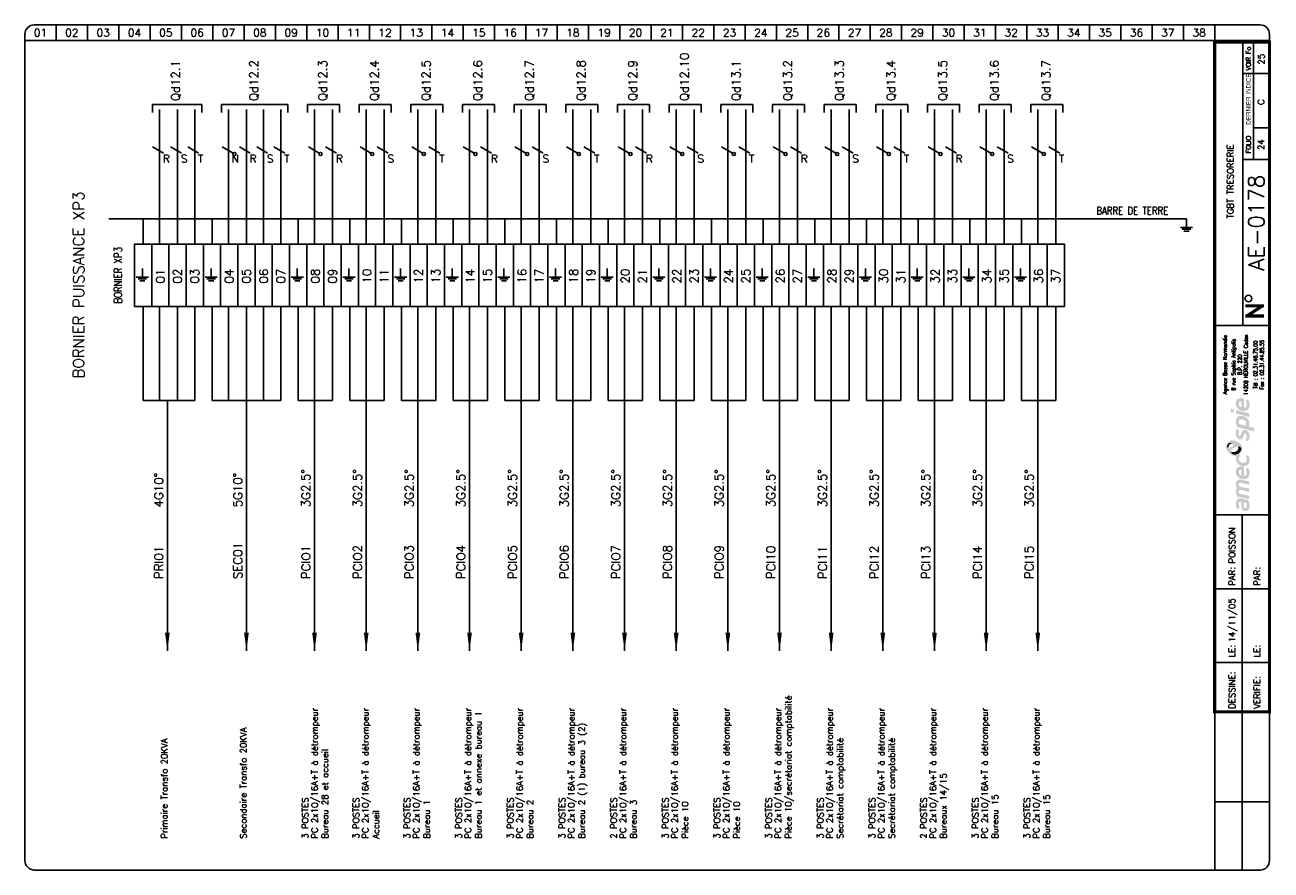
# Model space of a CAD drawing. Header units: millimetres. Extents: x 0 to 398, y 0 to 270.
import ezdxf
from ezdxf.enums import TextEntityAlignment as Align

# ---------------------------------------------------------------- set-up
doc = ezdxf.new("R2010")
doc.units = ezdxf.units.MM
doc.header["$LTSCALE"] = 20
doc.header["$MEASUREMENT"] = 0
for name, color, linetype in [('TEXTE', 3, 'Continuous'), ('TRAIFIN', 1, 'Continuous'), ('TRAIGROS', 2, 'Continuous'), ('TRAIMOY', 4, 'Continuous')]:
    doc.layers.add(name, color=color, linetype=linetype)
doc.styles.add('ROMANS8', font='ROMANS8.shx')
doc.styles.get("Standard").update_dxf_attribs({"font": 'simplex.shx'})
doc.styles.add('TXT', font='txt', dxfattribs={"width": 0.8})

# ---------------------------------------------------------------- blocks, each defined once
blk = doc.blocks.new('FDP-DIV-CHU')
at = {"layer": 'TEXTE', "color": 7, "const_width": 1}
for points in [[(392.75, 180.25), (386.75, 180.25)], [(387.25, 177), (392.25, 180.25)], [(392.75, 177), (386.75, 177)]]:
    blk.add_lwpolyline(points, dxfattribs=at)
at = {"layer": 'TEXTE', "color": 7}
blk.add_circle((387.76, 182.59), 1.08, dxfattribs=at)
at = {"layer": 'TRAIFIN', "color": 7}
for p, q in [((7, 270), (7, 265)), ((17, 270), (17, 265)), ((27, 270), (27, 265)), ((37, 270), (37, 265)), ((47, 270), (47, 265)), ((57, 270), (57, 265)), ((67, 270), (67, 265)), ((77, 270), (77, 265)), ((87, 270), (87, 265)), ((97, 270), (97, 265)), ((107, 270), (107, 265)), ((117, 270), (117, 265)), ((127, 270), (127, 265)), ((137, 270), (137, 265)), ((147, 270), (147, 265)), ((157, 270), (157, 265)), ((167, 270), (167, 265)), ((177, 270), (177, 265)), ((187, 270), (187, 265)), ((197, 270), (197, 265)), ((207, 270), (207, 265)), ((217, 270), (217, 265)), ((227, 270), (227, 265)), ((237, 270), (237, 265)), ((247, 270), (247, 265)), ((257, 270), (257, 265)), ((267, 270), (267, 265)), ((277, 270), (277, 265)), ((287, 270), (287, 265)), ((297, 270), (297, 265)), ((307, 270), (307, 265)), ((317, 270), (317, 265)), ((327, 270), (327, 265)), ((337, 270), (337, 265)), ((347, 270), (347, 265)), ((357, 270), (357, 265)), ((367, 270), (367, 265)), ((377, 270), (377, 265)), ((389.41, 227.04), (389.41, 264.5)), ((389.41, 237.09), (393.96, 237.09))]:
    blk.add_line(p, q, dxfattribs=at)
at = {"layer": 'TRAIGROS', "color": 7}
for p, q in [((-3, 267), (-3, 265)), ((0, 270), (391.5, 270)), ((394.5, 267), (394.5, 265)), ((394.5, 265), (-3, 265)), ((394.5, 265), (-3, 265)), ((-3, 265), (-3, 3)), ((386, 174), (386, 264.5)), ((394.5, 3), (394.5, 265)), ((386, 254.5), (394, 254.5)), ((386, 227.01), (394, 227.01)), ((377, 174), (394.5, 174)), ((377, 113.52), (394.51, 113.52)), ((377, -0.03), (377, 50.52)), ((0, 0), (391.5, 0))]:
    blk.add_line(p, q, dxfattribs=at)
at = {"layer": 'TRAIGROS', "color": 7, "const_width": 1}
blk.add_lwpolyline([(377, 264.5), (377, 50.52), (394.5, 50.52), (394.5, 264.5), (377, 264.5)], dxfattribs=at)
at = {"layer": 'TRAIGROS', "color": 7}
for centre, start, end in [((0, 267), 90, 180), ((391.5, 267), 0, 90), ((0, 3), 180, 270), ((391.5, 3), 270, 0)]:
    blk.add_arc(centre, 3, start, end, dxfattribs=at)
at = {"layer": 'TRAIMOY', "color": 7}
for p, q in [((385.75, -0.01), (385.75, 113.52)), ((377, 89.82), (394.51, 89.82)), ((377, 66.27), (394.51, 66.27)), ((377, 21.75), (394.51, 21.75))]:
    blk.add_line(p, q, dxfattribs=at)
at = {"layer": 'TEXTE', "color": 7}
for s, p in [('01', (2, 267.5)), ('02', (12, 267.5)), ('03', (22, 267.5)), ('04', (32, 267.5)), ('05', (42, 267.5)), ('06', (52, 267.5)), ('07', (62, 267.5)), ('08', (72, 267.5)), ('09', (82, 267.5)), ('10', (92, 267.5)), ('11', (102, 267.5)), ('12', (112, 267.5)), ('13', (122, 267.5)), ('14', (132, 267.5)), ('15', (142, 267.5)), ('16', (152, 267.5)), ('17', (162, 267.5)), ('18', (172, 267.5)), ('19', (182, 267.5)), ('20', (192, 267.5)), ('21', (202, 267.5)), ('22', (212, 267.5)), ('23', (222, 267.5)), ('24', (232, 267.5)), ('25', (242, 267.5)), ('26', (252, 267.5)), ('27', (262, 267.5)), ('28', (272, 267.5)), ('29', (282, 267.5)), ('30', (292, 267.5)), ('31', (302, 267.5)), ('32', (312, 267.5)), ('33', (322, 267.5)), ('34', (332, 267.5)), ('35', (342, 267.5)), ('36', (352, 267.5)), ('37', (362, 267.5)), ('38', (372, 267.5))]:
    blk.add_text(s, height=2.5, dxfattribs=at).set_placement(p, align=Align.MIDDLE)
at = {"layer": 'TEXTE', "color": 7, "width": 0.867769}
blk.add_text('VOIR Fo', height=1.5, rotation=90, dxfattribs=at).set_placement((388.5, 255.5), (388.5, 263), align=Align.FIT)
at = {"layer": 'TEXTE', "color": 7, "style": 'TXT', "width": 0.8}
blk.add_text('DERNIER INDICE', height=1.5, rotation=90, dxfattribs=at).set_placement((388.5, 238.12))
at = {"layer": 'TEXTE', "color": 7}
blk.add_text('FOLIO', height=1.5, rotation=90, dxfattribs=at).set_placement((388.5, 231.76), align=Align.CENTER)
for s, p in [('PAR:', (383.51, 90.82)), ('PAR:', (391.51, 90.82)), ('LE:', (383.51, 67.95)), ('LE:', (391.51, 67.95)), ('DESSINE:', (383.51, 51.52)), ('VERIFIE:', (391.51, 51.52))]:
    blk.add_text(s, height=2, rotation=90, dxfattribs=at).set_placement(p)
at = {"layer": 'TEXTE'}
for tag, p in [('FOLIO_SUIVANT', (392.9, 259.04)), ('INDICE', (392.79, 245.35)), ('FOLIO', (392.79, 231.76))]:
    blk.add_attdef(tag, text='', height=2, rotation=90, dxfattribs=at).set_placement(p, align=Align.CENTER)
blk.add_attdef('INTITULE_DU_PLAN', text='', height=2, rotation=90, dxfattribs=at).set_placement((382, 220), align=Align.MIDDLE)
at = {"layer": 'TEXTE', "color": 4}
blk.add_attdef('NUMERO', text='', height=5, rotation=90, dxfattribs=at).set_placement((392.79, 206.79), align=Align.CENTER)
at = {"layer": 'TEXTE'}
for tag, p in [('DESSINATEUR', (383.53, 97.95)), ('DATE', (383.51, 72.76))]:
    blk.add_attdef(tag, p, '', height=2, rotation=90, dxfattribs=at)
blk = doc.blocks.new('LOGO')
h = blk.add_hatch(color=187)
h.paths.add_polyline_path([(0.27, -25.15), (-0.26, -25.03), (-0.61, -25.01), (-0.96, -25.01), (-1.3, -25.15), (-1.56, -25.39), (-1.76, -25.66), (-1.92, -26.06), (-2.01, -26.61), (-2, -27.13), (-1.95, -27.54), (-1.82, -27.98), (-1.59, -28.49), (-0.78, -28.03), (-0.88, -27.84), (-0.99, -27.58), (-1.06, -27.27), (-1.09, -26.94), (-1.07, -26.65), (-1.03, -26.36), (-0.9, -26.15), (-0.74, -26.05), (-0.59, -26.04), (-0.23, -26.1), (-0.26, -26.47), (-0.29, -26.77), (-0.31, -27.1), (-0.31, -27.41), (-0.26, -27.77), (-0.19, -28.1), (-0.05, -28.44), (0.2, -28.78), (0.48, -28.98), (0.87, -29.11), (1.22, -29.1), (1.58, -29.04), (1.84, -28.87), (2.14, -28.53), (2.3, -28.16), (2.37, -27.71), (2.36, -27.1), (2.28, -26.51), (2.08, -25.89), (1.89, -25.54), (0.84, -25.3)])
h.paths.add_polyline_path([(0.54, -26.31), (1.32, -26.47), (1.41, -26.69), (1.48, -27.01), (1.49, -27.42), (1.48, -27.74), (1.4, -27.9), (1.29, -28.03), (1.14, -28.09), (0.96, -28.1), (0.81, -28.07), (0.69, -27.97), (0.6, -27.85), (0.54, -27.71), (0.5, -27.54), (0.49, -27.3), (0.49, -27.06), (0.5, -26.59)], flags=16)
h.paths.add_polyline_path([(-0.88, -23.47), (-0.97, -23.29), (-1.06, -23.08), (-1.08, -22.86), (-1.05, -22.63), (-0.97, -22.45), (-0.79, -22.36), (-0.5, -22.33), (2.29, -23.01), (2.29, -21.94), (-0.8, -21.24), (-0.96, -21.08), (-1.06, -20.77), (-1.1, -20.45), (-1, -20.2), (-0.87, -20.11), (-0.7, -20.03), (-0.48, -20.05), (2.29, -20.7), (2.29, -19.65), (-0.36, -19.01), (-0.65, -19), (-1.01, -19.01), (-1.3, -19.12), (-1.55, -19.28), (-1.77, -19.54), (-1.9, -19.8), (-1.98, -20), (-2.02, -20.38), (-2.01, -20.76), (-1.91, -21.13), (-1.79, -21.45), (-1.64, -21.71), (-1.75, -21.83), (-1.89, -22.08), (-1.98, -22.36), (-2.01, -22.66), (-2.01, -23), (-1.95, -23.36), (-1.85, -23.71), (-1.69, -24.08), (-1.5, -24.43), (2.29, -25.32), (2.29, -24.26)])
h.paths.add_polyline_path([(-0.19, -14.81), (-0.51, -14.81), (-0.91, -14.88), (-1.19, -15), (-1.42, -15.16), (-1.64, -15.38), (-1.83, -15.67), (-1.95, -15.97), (-2, -16.26), (-2.02, -16.52), (-2.01, -16.84), (-1.96, -17.15), (-1.84, -17.46), (-1.65, -17.81), (-1.41, -18.09), (-1.14, -18.33), (-0.89, -18.51), (-0.59, -18.68), (-0.17, -18.82), (0.24, -18.89), (0.59, -18.91), (0.98, -18.88), (1.37, -18.75), (1.77, -18.51), (2.17, -18.06), (2.33, -17.58), (2.38, -17.11), (2.38, -16.56), (2.33, -16.15), (2.2, -15.79), (2.03, -15.5), (1.82, -15.25), (1.14, -15.68), (1.3, -15.94), (1.42, -16.3), (1.49, -16.68), (1.49, -16.99), (1.43, -17.33), (1.23, -17.63), (0.99, -17.81), (0.79, -17.86), (0.6, -17.84), (0.6, -14.97), (0.23, -14.85)])
h.paths.add_polyline_path([(-0.26, -17.69), (-0.43, -17.64), (-0.58, -17.55), (-0.76, -17.39), (-0.9, -17.24), (-1.01, -17.02), (-1.06, -16.86), (-1.08, -16.63), (-1.06, -16.36), (-0.96, -16.16), (-0.83, -15.98), (-0.62, -15.87), (-0.44, -15.83), (-0.26, -15.83)], flags=16)
h.paths.add_polyline_path([(-0.09, -13.56), (-0.44, -13.4), (-0.74, -13.16), (-0.95, -12.9), (-1.04, -12.61), (-1.08, -12.36), (-1.02, -12.05), (-0.89, -11.83), (-0.73, -11.69), (-0.61, -11.61), (-0.5, -11.55), (-0.88, -10.89), (-1.08, -11.04), (-1.32, -11.18), (-1.51, -11.28), (-1.78, -11.38), (-1.87, -11.55), (-1.97, -11.89), (-2.01, -12.3), (-1.98, -12.76), (-1.82, -13.35), (-1.54, -13.76), (-1.25, -14.08), (-0.85, -14.34), (-0.48, -14.51), (-0.05, -14.65), (0.44, -14.71), (0.94, -14.69), (1.47, -14.5), (1.83, -14.25), (2.09, -13.94), (2.26, -13.6), (2.36, -13.21), (2.39, -12.82), (2.37, -12.43), (2.27, -11.98), (2.07, -11.58), (1.82, -11.23), (1.12, -11.67), (1.29, -11.95), (1.43, -12.27), (1.45, -12.61), (1.43, -12.96), (1.23, -13.36), (0.95, -13.57), (0.61, -13.63), (0.31, -13.63)])
h.paths.add_polyline_path([(1.25, -3.19), (0.94, -3.13), (0.59, -3.14), (0.32, -3.25), (0.1, -3.49), (-0.12, -3.81), (-0.25, -4.17), (-0.38, -4.62), (-0.46, -4.92), (-0.59, -5.03), (-0.74, -5.08), (-0.86, -5.03), (-0.96, -4.94), (-1.06, -4.74), (-1.12, -4.53), (-1.11, -4.23), (-1.07, -3.86), (-1.01, -3.51), (-0.93, -3.23), (-1.72, -2.85), (-1.84, -3.12), (-1.93, -3.4), (-1.97, -3.68), (-2, -3.98), (-2.02, -4.32), (-2, -4.65), (-1.94, -5.01), (-1.8, -5.31), (-1.64, -5.58), (-1.4, -5.84), (-1.11, -6.04), (-0.85, -6.17), (-0.56, -6.2), (-0.24, -6.15), (0.01, -5.99), (0.18, -5.81), (0.32, -5.51), (0.41, -5.18), (0.51, -4.86), (0.57, -4.63), (0.67, -4.45), (0.78, -4.33), (0.97, -4.29), (1.15, -4.35), (1.3, -4.55), (1.41, -4.85), (1.44, -5.24), (1.41, -5.62), (1.33, -5.91), (1.23, -6.15), (1.09, -6.39), (1.78, -6.81), (1.86, -6.74), (1.97, -6.61), (2.14, -6.32), (2.27, -6), (2.36, -5.62), (2.37, -5.24), (2.35, -4.86), (2.3, -4.52), (2.19, -4.21), (2.03, -3.92), (1.85, -3.65), (1.57, -3.35)])
h.paths.add_polyline_path([(1.14, 0.91), (0.82, 1.08), (0.5, 1.2), (0.1, 1.27), (-0.26, 1.3), (-0.73, 1.29), (-1.12, 1.19), (-1.38, 1.04), (-1.61, 0.8), (-1.77, 0.55), (-1.89, 0.33), (-1.98, 0.01), (-2.01, -0.32), (-1.99, -0.65), (-1.95, -1.02), (-1.88, -1.34), (-1.76, -1.63), (-1.63, -1.96), (-1.52, -2.24), (3.84, -3.66), (3.84, -2.51), (1.96, -2.01), (2.11, -1.85), (2.24, -1.56), (2.27, -1.32), (2.29, -1.04), (2.27, -0.75), (2.21, -0.44), (2.07, -0.1), (1.9, 0.2), (1.71, 0.44), (1.43, 0.71)])
h.paths.add_polyline_path([(0.98, -1.77), (-0.92, -1.28), (-0.98, -1.1), (-1.05, -0.84), (-1.07, -0.56), (-1.04, -0.29), (-0.94, -0.06), (-0.77, 0.11), (-0.53, 0.2), (-0.24, 0.22), (0.04, 0.2), (0.35, 0.13), (0.58, 0.05), (0.81, -0.07), (1.02, -0.24), (1.19, -0.46), (1.27, -0.68), (1.28, -0.93), (1.28, -1.16), (1.24, -1.43), (1.15, -1.61)], flags=16)
h.paths.add_polyline_path([(-1.97, 3.22), (-1.97, 2.11), (2.35, 0.95), (2.35, 2.06)])
h.paths.add_polyline_path([(-3.55, 3.65), (-3.55, 2.48), (-2.65, 2.25), (-2.65, 3.43)])
h.paths.add_polyline_path([(-0.19, 6.99), (-0.51, 6.99), (-0.91, 6.92), (-1.19, 6.81), (-1.42, 6.64), (-1.64, 6.43), (-1.83, 6.14), (-1.95, 5.83), (-2, 5.54), (-2.02, 5.28), (-2.01, 4.96), (-1.96, 4.66), (-1.84, 4.34), (-1.65, 4), (-1.41, 3.71), (-1.14, 3.48), (-0.89, 3.29), (-0.59, 3.12), (-0.17, 2.98), (0.24, 2.92), (0.59, 2.89), (0.98, 2.93), (1.37, 3.06), (1.77, 3.29), (2.17, 3.75), (2.33, 4.22), (2.38, 4.7), (2.38, 5.24), (2.33, 5.65), (2.2, 6.02), (2.03, 6.3), (1.82, 6.56), (1.14, 6.13), (1.3, 5.87), (1.42, 5.5), (1.49, 5.12), (1.49, 4.82), (1.43, 4.47), (1.23, 4.17), (0.99, 4), (0.79, 3.94), (0.6, 3.96), (0.6, 6.83), (0.23, 6.96)])
h.paths.add_polyline_path([(-0.26, 4.11), (-0.43, 4.16), (-0.58, 4.26), (-0.76, 4.42), (-0.9, 4.56), (-1.01, 4.78), (-1.06, 4.95), (-1.08, 5.17), (-1.06, 5.44), (-0.96, 5.64), (-0.83, 5.82), (-0.62, 5.93), (-0.44, 5.97), (-0.26, 5.97)], flags=16)
h = blk.add_hatch(color=135)
h.paths.add_polyline_path([(-2.62, -6.48), (-2.99, -6.44), (-3.33, -6.46), (-3.66, -6.54), (-3.9, -6.66), (-4.19, -6.88), (-4.48, -7.12), (-4.72, -7.4), (-4.9, -7.71), (-5.08, -8.08), (-5.15, -8.51), (-5.14, -8.84), (-5.03, -9.22), (-4.88, -9.56), (-4.68, -9.88), (-4.46, -10.22), (-4.19, -10.51), (-3.87, -10.81), (-3.57, -11.02), (-3.23, -11.21), (-2.91, -11.36), (-2.54, -11.44), (-2.16, -11.45), (-1.78, -11.38), (-1.51, -11.28), (-1.32, -11.18), (-1.08, -11.04), (-0.88, -10.89), (-0.73, -10.77), (-0.54, -10.54), (-0.29, -10.22), (-0.06, -9.77), (0.06, -9.2), (0.05, -8.64), (-0.11, -8.22), (-0.36, -7.85), (-0.69, -7.52), (-1.07, -7.21), (-1.43, -6.95), (-1.9, -6.73), (-2.27, -6.57)])
h.paths.add_polyline_path([(-2.94, -7.94), (-2.93, -8.06), (-2.93, -8.18), (-2.98, -8.34), (-3.08, -8.43), (-3.22, -8.54), (-3.43, -8.66), (-3.65, -8.75), (-3.89, -8.84), (-4.16, -8.87), (-4.34, -8.85), (-4.5, -8.82), (-4.67, -8.73), (-4.76, -8.58), (-4.8, -8.43), (-4.79, -8.24), (-4.75, -8.06), (-4.69, -7.92), (-4.59, -7.78), (-4.48, -7.64), (-4.34, -7.51), (-4.19, -7.41), (-4, -7.31), (-3.79, -7.28), (-3.58, -7.31), (-3.42, -7.38), (-3.25, -7.49), (-3.12, -7.62), (-3.02, -7.79)], flags=16)
h.paths.add_polyline_path([(-1.84, -8.57), (-1.32, -8.49), (-1.12, -8.49), (-0.87, -8.49), (-0.65, -8.57), (-0.45, -8.72), (-0.32, -8.9), (-0.26, -9.1), (-0.28, -9.35), (-0.35, -9.63), (-0.51, -9.97), (-0.73, -10.32), (-1.02, -10.58), (-1.39, -10.82), (-1.78, -10.98), (-2.23, -11.04), (-2.55, -11.01), (-2.82, -10.95), (-3.16, -10.77), (-3.4, -10.52), (-3.53, -10.28), (-3.6, -10.02), (-3.6, -9.73), (-3.5, -9.48), (-3.31, -9.23), (-3, -9.04), (-2.68, -8.88), (-2.26, -8.71)], flags=16)
h = blk.add_hatch(color=253)
h.paths.add_polyline_path([(-4, -7.31), (-4.19, -7.41), (-4.34, -7.51), (-4.48, -7.64), (-4.59, -7.78), (-4.69, -7.92), (-4.75, -8.06), (-4.79, -8.24), (-4.8, -8.43), (-4.76, -8.58), (-4.67, -8.73), (-4.5, -8.82), (-4.34, -8.85), (-4.36, -8.64), (-4.33, -8.43), (-4.27, -8.21), (-4.19, -8.05), (-4.09, -7.91), (-3.95, -7.79), (-3.82, -7.69), (-3.65, -7.62), (-3.47, -7.58), (-3.28, -7.58), (-3.12, -7.62), (-3.25, -7.49), (-3.42, -7.38), (-3.58, -7.31), (-3.79, -7.28)])
h.paths.add_polyline_path([(-0.87, -8.49), (-1.12, -8.49), (-1.32, -8.49), (-1.27, -8.65), (-1.22, -8.89), (-1.24, -9.17), (-1.31, -9.4), (-1.45, -9.63), (-1.67, -9.84), (-1.91, -10), (-2.2, -10.15), (-2.48, -10.22), (-2.71, -10.25), (-2.97, -10.24), (-3.22, -10.21), (-3.44, -10.12), (-3.6, -10.02), (-3.53, -10.28), (-3.4, -10.52), (-3.16, -10.77), (-2.82, -10.95), (-2.55, -11.01), (-2.23, -11.04), (-1.78, -10.98), (-1.39, -10.82), (-1.02, -10.58), (-0.73, -10.32), (-0.51, -9.97), (-0.35, -9.63), (-0.28, -9.35), (-0.26, -9.1), (-0.32, -8.9), (-0.45, -8.72), (-0.65, -8.57)])
at = {"color": 7, "style": 'ROMANS8', "width": 0.8}
for s, height, p in [('Agence Basse Normandie', 1.2384, (-4.85, 17.68)), ('8 rue Sophia Antipolis', 1.2384, (-2.12, 17.68)), ('14209 HEROUVILLE Cedex', 1.2384, (1.84, 17.68)), ('B.P. 220', 1.238, (-0.08, 17.68)), ('Tél : 02.31.46.75.00', 1.2384, (4.88, 17.68)), ('Fax : 02.31.44.85.55', 1.2384, (6.91, 17.68))]:
    blk.add_text(s, height=height, rotation=90, dxfattribs=at).set_placement(p, align=Align.CENTER)
blk = doc.blocks.new('U82')
at = {"layer": 'TRAIFIN'}
blk.add_line((0, -5), (0, 0), dxfattribs=at)
at = {"layer": 'TRAIMOY'}
for p, q in [((-3.5, -5), (3.5, -5)), ((-2.5, -6), (2.5, -6)), ((-1.5, -7), (1.5, -7))]:
    blk.add_line(p, q, dxfattribs=at)
blk = doc.blocks.new('X59')
at = {"linetype": 'Continuous'}
blk.add_lwpolyline([(-1.73, 1), (1.73, -1)], dxfattribs=at)
blk = doc.blocks.new('X66')
at = {"linetype": 'Continuous'}
blk.add_lwpolyline([(-1.73, 2.5), (1.73, 0.5)], dxfattribs=at)
blk.add_circle((2.17, 0.25), 0.5, dxfattribs=at)

msp = doc.modelspace()

# ---------------------------------------------------------------- linework, layer by layer
for p, q in [((40.75, 244.58), (56.5, 244.58)), ((40.75, 242.04), (40.75, 244.58)), ((56.5, 244.58), (56.5, 242.04)), ((62.75, 242.04), (62.75, 244.58)), ((62.75, 244.58), (84, 244.58)), ((84, 244.58), (84, 242.04)), ((90.25, 244.58), (100.5, 244.58)), ((90.25, 242.04), (90.25, 244.58)), ((100.5, 244.58), (100.5, 242.04)), ((106.75, 244.58), (117, 244.58)), ((106.75, 242.04), (106.75, 244.58)), ((117, 244.58), (117, 242.04)), ((123.25, 244.58), (133.5, 244.58)), ((123.25, 242.04), (123.25, 244.58)), ((133.5, 244.58), (133.5, 242.04)), ((139.75, 242.04), (139.75, 244.58)), ((139.75, 244.58), (150, 244.58)), ((150, 244.58), (150, 242.04)), ((156.25, 244.58), (166.5, 244.58)), ((156.25, 242.04), (156.25, 244.58)), ((166.5, 244.58), (166.5, 242.04)), ((172.75, 244.58), (183, 244.58)), ((172.75, 242.04), (172.75, 244.58)), ((183, 244.58), (183, 242.04)), ((189.25, 242.04), (189.25, 244.58)), ((189.25, 244.58), (199.5, 244.58)), ((199.5, 244.58), (199.5, 242.04)), ((205.75, 244.58), (216, 244.58)), ((205.75, 242.04), (205.75, 244.58)), ((216, 244.58), (216, 242.04)), ((222.25, 242.04), (222.25, 244.58)), ((222.25, 244.58), (232.5, 244.58)), ((232.5, 244.58), (232.5, 242.04)), ((238.75, 242.04), (238.75, 244.58)), ((238.75, 244.58), (249, 244.58)), ((249, 244.58), (249, 242.04)), ((255.25, 242.04), (255.25, 244.58)), ((255.25, 244.58), (265.5, 244.58)), ((265.5, 244.58), (265.5, 242.04)), ((271.75, 242.04), (271.75, 244.58)), ((271.75, 244.58), (282, 244.58)), ((282, 244.58), (282, 242.04)), ((288.25, 242.04), (288.25, 244.58)), ((288.25, 244.58), (298.5, 244.58)), ((298.5, 244.58), (298.5, 242.04)), ((304.75, 242.04), (304.75, 244.58)), ((304.75, 244.58), (315, 244.58)), ((315, 244.58), (315, 242.04)), ((321.25, 242.04), (321.25, 244.58)), ((321.25, 244.58), (331.5, 244.58)), ((331.5, 244.58), (331.5, 242.04))]:
    msp.add_line(p, q)
for points in [[(45.5, 70, 0, 1.5, 0), (45.5, 75.79, 1.5, 1.5, 0)], [(70.75, 70, 0, 1.5, 0), (70.75, 75.79, 1.5, 1.5, 0)], [(92.5, 70, 0, 1.5, 0), (92.5, 75.79, 1.5, 1.5, 0)], [(109, 70, 0, 1.5, 0), (109, 75.79, 1.5, 1.5, 0)], [(125.5, 70, 0, 1.5, 0), (125.5, 75.79, 1.5, 1.5, 0)], [(142, 70, 0, 1.5, 0), (142, 75.79, 1.5, 1.5, 0)], [(158.5, 70, 0, 1.5, 0), (158.5, 75.79, 1.5, 1.5, 0)], [(175, 70, 0, 1.5, 0), (175, 75.79, 1.5, 1.5, 0)], [(191.5, 70, 0, 1.5, 0), (191.5, 75.79, 1.5, 1.5, 0)], [(208, 70, 0, 1.5, 0), (208, 75.79, 1.5, 1.5, 0)], [(224.5, 70, 0, 1.5, 0), (224.5, 75.79, 1.5, 1.5, 0)], [(241, 70, 0, 1.5, 0), (241, 75.79, 1.5, 1.5, 0)], [(257.5, 70, 0, 1.5, 0), (257.5, 75.79, 1.5, 1.5, 0)], [(274, 70, 0, 1.5, 0), (274, 75.79, 1.5, 1.5, 0)], [(290.5, 70, 0, 1.5, 0), (290.5, 75.79, 1.5, 1.5, 0)], [(307, 70, 0, 1.5, 0), (307, 75.79, 1.5, 1.5, 0)], [(323.5, 70, 0, 1.5, 0), (323.5, 75.79, 1.5, 1.5, 0)]]:
    msp.add_lwpolyline(points, format="xyseb")
at = {"layer": 'TRAIFIN'}
for p, q in [((43, 200), (43, 243)), ((48.75, 200), (48.75, 243)), ((54.25, 200), (54.25, 243)), ((65, 200), (65, 243)), ((70.75, 200), (70.75, 243)), ((76.25, 200), (76.25, 243)), ((81.75, 200), (81.75, 243)), ((92.5, 200), (92.5, 243)), ((98.25, 200), (98.25, 243)), ((109, 200), (109, 243)), ((114.75, 200), (114.75, 243)), ((125.5, 200), (125.5, 243)), ((131.25, 200), (131.25, 243)), ((142, 200), (142, 243)), ((147.75, 200), (147.75, 243)), ((158.5, 200), (158.5, 243)), ((164.25, 200), (164.25, 243)), ((175, 200), (175, 243)), ((180.75, 200), (180.75, 243)), ((191.5, 200), (191.5, 243)), ((197.25, 200), (197.25, 243)), ((208, 200), (208, 243)), ((213.75, 200), (213.75, 243)), ((224.5, 200), (224.5, 243)), ((230.25, 200), (230.25, 243)), ((241, 200), (241, 243)), ((246.75, 200), (246.75, 243)), ((257.5, 200), (257.5, 243)), ((263.25, 200), (263.25, 243)), ((274, 200), (274, 243)), ((279.75, 200), (279.75, 243)), ((290.5, 200), (290.5, 243)), ((296.25, 200), (296.25, 243)), ((307, 200), (307, 243)), ((312.75, 200), (312.75, 243)), ((323.5, 200), (323.5, 243)), ((329.25, 200), (329.25, 243)), ((37.75, 180), (37.75, 150)), ((43, 180), (43, 150)), ((48.75, 180), (48.75, 150)), ((54.25, 180), (54.25, 150)), ((59.75, 180), (59.75, 150)), ((65, 180), (65, 150)), ((70.75, 180), (70.75, 150)), ((76.25, 180), (76.25, 150)), ((81.75, 180), (81.75, 150)), ((87.25, 180), (87.25, 150)), ((92.5, 180), (92.5, 150)), ((98.25, 180), (98.25, 150)), ((103.75, 180), (103.75, 150)), ((109, 180), (109, 150)), ((114.75, 180), (114.75, 150)), ((120.25, 180), (120.25, 150)), ((125.5, 180), (125.5, 150)), ((131.25, 180), (131.25, 150)), ((136.75, 180), (136.75, 150)), ((142, 180), (142, 150)), ((147.75, 180), (147.75, 150)), ((153.25, 180), (153.25, 150)), ((158.5, 180), (158.5, 150)), ((164.25, 180), (164.25, 150)), ((169.75, 180), (169.75, 150)), ((175, 180), (175, 150)), ((180.75, 180), (180.75, 150)), ((186.25, 180), (186.25, 150)), ((191.5, 180), (191.5, 150)), ((197.25, 180), (197.25, 150)), ((202.75, 180), (202.75, 150)), ((208, 180), (208, 150)), ((213.75, 180), (213.75, 150)), ((219.25, 180), (219.25, 150)), ((224.5, 180), (224.5, 150)), ((230.25, 180), (230.25, 150)), ((235.75, 180), (235.75, 150)), ((241, 180), (241, 150)), ((246.75, 180), (246.75, 150)), ((252.25, 180), (252.25, 150)), ((257.5, 180), (257.5, 150)), ((263.25, 180), (263.25, 150)), ((268.75, 180), (268.75, 150)), ((274, 180), (274, 150)), ((279.75, 180), (279.75, 150)), ((285.25, 180), (285.25, 150)), ((290.5, 180), (290.5, 150)), ((296.25, 180), (296.25, 150)), ((301.75, 180), (301.75, 150)), ((307, 180), (307, 150)), ((312.75, 180), (312.75, 150)), ((318.25, 180), (318.25, 150)), ((323.5, 180), (323.5, 150)), ((329.25, 180), (329.25, 150))]:
    msp.add_line(p, q, dxfattribs=at)
at = {"layer": 'TRAIMOY'}
for p, q in [((26.83, 208), (370.94, 208)), ((37.75, 200), (37.75, 208)), ((59.75, 200), (59.75, 208)), ((87.25, 200), (87.25, 208)), ((103.75, 200), (103.75, 208)), ((120.25, 200), (120.25, 208)), ((136.75, 200), (136.75, 208)), ((153.25, 200), (153.25, 208)), ((169.75, 200), (169.75, 208)), ((186.25, 200), (186.25, 208)), ((202.75, 200), (202.75, 208)), ((219.25, 200), (219.25, 208)), ((235.75, 200), (235.75, 208)), ((252.25, 200), (252.25, 208)), ((268.75, 200), (268.75, 208)), ((285.25, 200), (285.25, 208)), ((301.75, 200), (301.75, 208)), ((318.25, 200), (318.25, 208)), ((37.75, 150), (54.25, 150)), ((45.5, 70), (45.5, 150)), ((59.75, 150), (81.75, 150)), ((70.75, 70), (70.75, 150)), ((87.25, 150), (98.25, 150)), ((92.5, 70), (92.5, 150)), ((103.75, 150), (114.75, 150)), ((109, 70), (109, 150)), ((120.25, 150), (131.25, 150)), ((125.5, 70), (125.5, 150)), ((136.75, 150), (147.75, 150)), ((142, 70), (142, 150)), ((153.25, 150), (164.25, 150)), ((158.5, 70), (158.5, 150)), ((169.75, 150), (180.75, 150)), ((175, 70), (175, 150)), ((186.25, 150), (197.25, 150)), ((191.5, 70), (191.5, 150)), ((202.75, 150), (213.75, 150)), ((208, 70), (208, 150)), ((219.25, 150), (230.25, 150)), ((224.5, 70), (224.5, 150)), ((235.75, 150), (246.75, 150)), ((241, 70), (241, 150)), ((252.25, 150), (263.25, 150)), ((257.5, 70), (257.5, 150)), ((268.75, 150), (279.75, 150)), ((274, 70), (274, 150)), ((285.25, 150), (296.25, 150)), ((290.5, 70), (290.5, 150)), ((301.75, 150), (312.75, 150)), ((307, 70), (307, 150)), ((318.25, 150), (329.25, 150)), ((323.5, 70), (323.5, 150))]:
    msp.add_line(p, q, dxfattribs=at)
for points in [[(35, 180), (35, 200), (40.5, 200), (40.5, 180)], [(40.5, 180), (40.5, 200), (46, 200), (46, 180)], [(46, 180), (46, 200), (51.5, 200), (51.5, 180)], [(51.5, 180), (51.5, 200), (57, 200), (57, 180)], [(57, 180), (57, 200), (62.5, 200), (62.5, 180)], [(62.5, 180), (62.5, 200), (68, 200), (68, 180)], [(68, 180), (68, 200), (73.5, 200), (73.5, 180)], [(73.5, 180), (73.5, 200), (79, 200), (79, 180)], [(79, 180), (79, 200), (84.5, 200), (84.5, 180)], [(84.5, 180), (84.5, 200), (90, 200), (90, 180)], [(90, 180), (90, 200), (95.5, 200), (95.5, 180)], [(95.5, 180), (95.5, 200), (101, 200), (101, 180)], [(101, 180), (101, 200), (106.5, 200), (106.5, 180)], [(106.5, 180), (106.5, 200), (112, 200), (112, 180)], [(112, 180), (112, 200), (117.5, 200), (117.5, 180)], [(117.5, 180), (117.5, 200), (123, 200), (123, 180)], [(123, 180), (123, 200), (128.5, 200), (128.5, 180)], [(128.5, 180), (128.5, 200), (134, 200), (134, 180)], [(134, 180), (134, 200), (139.5, 200), (139.5, 180)], [(139.5, 180), (139.5, 200), (145, 200), (145, 180)], [(145, 180), (145, 200), (150.5, 200), (150.5, 180)], [(150.5, 180), (150.5, 200), (156, 200), (156, 180)], [(156, 180), (156, 200), (161.5, 200), (161.5, 180)], [(161.5, 180), (161.5, 200), (167, 200), (167, 180)], [(167, 180), (167, 200), (172.5, 200), (172.5, 180)], [(172.5, 180), (172.5, 200), (178, 200), (178, 180)], [(178, 180), (178, 200), (183.5, 200), (183.5, 180)], [(183.5, 180), (183.5, 200), (189, 200), (189, 180)], [(189, 180), (189, 200), (194.5, 200), (194.5, 180)], [(194.5, 180), (194.5, 200), (200, 200), (200, 180)], [(200, 180), (200, 200), (205.5, 200), (205.5, 180)], [(205.5, 180), (205.5, 200), (211, 200), (211, 180)], [(211, 180), (211, 200), (216.5, 200), (216.5, 180)], [(216.5, 180), (216.5, 200), (222, 200), (222, 180)], [(222, 180), (222, 200), (227.5, 200), (227.5, 180)], [(227.5, 180), (227.5, 200), (233, 200), (233, 180)], [(233, 180), (233, 200), (238.5, 200), (238.5, 180)], [(238.5, 180), (238.5, 200), (244, 200), (244, 180)], [(244, 180), (244, 200), (249.5, 200), (249.5, 180)], [(249.5, 180), (249.5, 200), (255, 200), (255, 180)], [(255, 180), (255, 200), (260.5, 200), (260.5, 180)], [(260.5, 180), (260.5, 200), (266, 200), (266, 180)], [(266, 180), (266, 200), (271.5, 200), (271.5, 180)], [(271.5, 180), (271.5, 200), (277, 200), (277, 180)], [(277, 180), (277, 200), (282.5, 200), (282.5, 180)], [(282.5, 180), (282.5, 200), (288, 200), (288, 180)], [(288, 180), (288, 200), (293.5, 200), (293.5, 180)], [(293.5, 180), (293.5, 200), (299, 200), (299, 180)], [(299, 180), (299, 200), (304.5, 200), (304.5, 180)], [(304.5, 180), (304.5, 200), (310, 200), (310, 180)], [(310, 180), (310, 200), (315.5, 200), (315.5, 180)], [(315.5, 180), (315.5, 200), (321, 200), (321, 180)], [(321, 180), (321, 200), (326.5, 200), (326.5, 180)], [(326.5, 180), (326.5, 200), (332, 200), (332, 180)]]:
    msp.add_lwpolyline(points, close=True, dxfattribs=at)

# ---------------------------------------------------------------- block references
msp.add_blockref('LOGO', (388.75, 143.76))
at = {"layer": 'TEXTE'}
msp.add_blockref('FDP-DIV-CHU', (3, 0), dxfattribs=at).add_auto_attribs({'DATE': '14/11/05', 'DESSINATEUR': 'POISSON', 'NUMERO': 'AE-0178', 'INTITULE_DU_PLAN': 'TGBT TRESORERIE', 'FOLIO': '24', 'FOLIO_SUIVANT': '25', 'INDICE': 'C'})
at = {"layer": 'TEXTE', "yscale": 0.5499999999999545, "zscale": 0.55}
for p, xscale in [((371, 208), 0.549999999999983), ((37.5, 192.13), 0.549999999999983), ((59.5, 192.13), 0.549999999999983), ((87, 192.13), 0.549999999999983), ((103.5, 192.13), 0.549999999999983), ((120, 192.13), 0.549999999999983), ((136.5, 192.13), 0.549999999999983), ((153, 192.13), 0.549999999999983), ((169.5, 192.13), 0.549999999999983), ((186, 192.13), 0.549999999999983), ((202.5, 192.13), 0.5500000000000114), ((219, 192.13), 0.549999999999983), ((235.5, 192.13), 0.549999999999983), ((252, 192.13), 0.5500000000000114), ((268.5, 192.13), 0.5500000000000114), ((285, 192.13), 0.5500000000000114), ((301.5, 192.13), 0.5500000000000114), ((318, 192.13), 0.5500000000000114)]:
    msp.add_blockref('U82', p, dxfattribs=dict(at, xscale=xscale))
at = {"layer": 'TRAIFIN'}
for name, p in [('X59', (42.5, 230)), ('X59', (48.25, 230)), ('X59', (53.75, 230)), ('X66', (64.75, 228.5)), ('X59', (70.25, 230)), ('X59', (75.75, 230)), ('X59', (81.25, 230)), ('X66', (92.25, 228.5)), ('X59', (97.75, 230)), ('X66', (108.75, 228.5)), ('X59', (114.25, 230)), ('X66', (125.25, 228.5)), ('X59', (130.75, 230)), ('X66', (141.75, 228.5)), ('X59', (147.25, 230)), ('X66', (158.25, 228.5)), ('X59', (163.75, 230)), ('X66', (174.75, 228.5)), ('X59', (180.25, 230)), ('X66', (191.25, 228.5)), ('X59', (196.75, 230)), ('X66', (207.75, 228.5)), ('X59', (213.25, 230)), ('X66', (224.25, 228.5)), ('X59', (229.75, 230)), ('X66', (240.75, 228.5)), ('X59', (246.25, 230)), ('X66', (257.25, 228.5)), ('X59', (262.75, 230)), ('X66', (273.75, 228.5)), ('X59', (279.25, 230)), ('X66', (290.25, 228.5)), ('X59', (295.75, 230)), ('X66', (306.75, 228.5)), ('X59', (312.25, 230)), ('X66', (323.25, 228.5)), ('X59', (328.75, 230))]:
    msp.add_blockref(name, p, dxfattribs=at)

# ---------------------------------------------------------------- texts
at = {"layer": 'TEXTE'}
for s, height, p in [('Qd12.10', 2.75, (211.99, 245.67)), ('Qd12.1', 2.75, (49.49, 245.67)), ('Qd12.2', 2.75, (74.49, 245.67)), ('Qd12.3', 2.75, (96.49, 245.67)), ('Qd12.4', 2.75, (112.99, 245.67)), ('Qd12.5', 2.75, (129.49, 245.67)), ('Qd12.6', 2.75, (145.99, 245.67)), ('Qd12.7', 2.75, (162.49, 245.67)), ('Qd12.8', 2.75, (178.99, 245.67)), ('Qd12.9', 2.75, (195.49, 245.67)), ('Qd13.1', 2.75, (228.49, 245.67)), ('Qd13.2', 2.75, (244.99, 245.67)), ('Qd13.3', 2.75, (261.49, 245.67)), ('Qd13.4', 2.75, (277.99, 245.67)), ('Qd13.5', 2.75, (294.49, 245.67)), ('Qd13.6', 2.75, (310.99, 245.67)), ('Qd13.7', 2.75, (327.49, 245.67)), ('BORNIER PUISSANCE XP3', 3.5, (18.87, 157.09)), ('01', 2.75, (44.62, 187.38)), ('02', 2.75, (50.12, 187.38)), ('03', 2.75, (55.62, 187.38)), ('04', 2.75, (66.62, 187.38)), ('05', 2.75, (72.12, 187.38)), ('06', 2.75, (77.62, 187.38)), ('07', 2.75, (83.12, 187.38)), ('08', 2.75, (94.12, 187.38)), ('09', 2.75, (99.62, 187.38)), ('10', 2.75, (110.62, 187.38)), ('11', 2.75, (116.12, 187.38)), ('12', 2.75, (127.12, 187.38)), ('13', 2.75, (132.62, 187.38)), ('14', 2.75, (143.62, 187.38)), ('15', 2.75, (149.12, 187.38)), ('16', 2.75, (160.12, 187.38)), ('17', 2.75, (165.62, 187.38)), ('18', 2.75, (176.62, 187.38)), ('19', 2.75, (182.12, 187.38)), ('20', 2.75, (193.12, 187.38)), ('21', 2.75, (198.62, 187.38)), ('22', 2.75, (209.62, 187.38)), ('23', 2.75, (215.12, 187.38)), ('24', 2.75, (226.12, 187.38)), ('25', 2.75, (231.62, 187.38)), ('26', 2.75, (242.62, 187.38)), ('27', 2.75, (248.12, 187.38)), ('28', 2.75, (259.12, 187.38)), ('29', 2.75, (264.62, 187.38)), ('30', 2.75, (275.62, 187.38)), ('31', 2.75, (281.12, 187.38)), ('32', 2.75, (292.12, 187.38)), ('33', 2.75, (297.62, 187.38)), ('34', 2.75, (308.62, 187.38)), ('35', 2.75, (314.12, 187.38)), ('36', 2.75, (325.12, 187.38)), ('37', 2.75, (330.62, 187.38)), ('4G10°', 2.75, (44.12, 115.91)), ('5G10°', 2.75, (69.37, 115.91)), ('3G2.5°', 2.75, (91.12, 115.91)), ('3G2.5°', 2.75, (107.62, 115.91)), ('3G2.5°', 2.75, (124.12, 115.91)), ('3G2.5°', 2.75, (140.62, 115.91)), ('3G2.5°', 2.75, (157.12, 115.91)), ('3G2.5°', 2.75, (173.62, 115.91)), ('3G2.5°', 2.75, (190.12, 115.91)), ('3G2.5°', 2.75, (206.62, 115.91)), ('3G2.5°', 2.75, (223.12, 115.91)), ('3G2.5°', 2.75, (239.62, 115.91)), ('3G2.5°', 2.75, (256.12, 115.91)), ('3G2.5°', 2.75, (272.62, 115.91)), ('3G2.5°', 2.75, (289.12, 115.91)), ('3G2.5°', 2.75, (305.62, 115.91)), ('3G2.5°', 2.75, (322.12, 115.91)), ('SEC01', 2.75, (69.37, 92.97)), ('PCIO2', 2.75, (107.62, 92.97)), ('PCIO3', 2.75, (124.12, 92.97)), ('PCIO4', 2.75, (140.62, 92.97)), ('PCIO5', 2.75, (157.12, 92.97)), ('PCIO6', 2.75, (173.62, 92.97)), ('PCIO7', 2.75, (190.12, 92.97)), ('PCIO8', 2.75, (206.62, 92.97)), ('PCIO9', 2.75, (223.12, 92.97)), ('PRI01', 2.75, (44.12, 92.97)), ('PCIO1', 2.75, (91.12, 92.97)), ('PCI10', 2.75, (239.62, 92.97)), ('PCI11', 2.75, (256.12, 92.97)), ('PCI12', 2.75, (272.62, 92.97)), ('PCI13', 2.75, (289.12, 92.97)), ('PCI14', 2.75, (305.62, 92.97)), ('PCI15', 2.75, (322.12, 92.97))]:
    msp.add_text(s, height=height, rotation=90, dxfattribs=at).set_placement(p)
for s, p in [('R', (44, 226)), ('S', (49.75, 226)), ('T', (55.25, 226)), ('N', (66, 226)), ('R', (71.75, 226)), ('S', (77.25, 226)), ('T', (82.75, 226)), ('R', (99.25, 226)), ('S', (115.75, 226)), ('T', (132.25, 226)), ('R', (148.75, 226)), ('S', (165.25, 226)), ('T', (181.75, 226)), ('R', (198.25, 226)), ('S', (214.75, 226)), ('T', (231.25, 226)), ('R', (247.75, 226)), ('S', (264.25, 226)), ('T', (280.75, 226)), ('R', (297.25, 226)), ('S', (313.75, 226)), ('T', (330.25, 226))]:
    msp.add_text(s, height=2.5, dxfattribs=at).set_placement(p)
at = {"layer": 'TEXTE', "width": 0.8}
msp.add_text('BARRE DE TERRE', height=2.5, dxfattribs=at).set_placement((342.18, 209.41))
msp.add_text('BORNIER XP3', height=2.5, rotation=90, dxfattribs=at).set_placement((31, 181))
at = {"layer": 'TEXTE', "ltscale": 0.9}
for s, p in [('Pièce 10/secrétariat comptabilité', (244.86, 10)), ('PC 2x10/16A+T à détrompeur', (93.5, 10)), ('PC 2x10/16A+T à détrompeur', (109.75, 10)), ('PC 2x10/16A+T à détrompeur', (126, 10)), ('PC 2x10/16A+T à détrompeur', (142.5, 10)), ('Bureau 1 et annexe bureau 1', (145.86, 10)), ('PC 2x10/16A+T à détrompeur', (159, 10)), ('PC 2x10/16A+T à détrompeur', (175.5, 10)), ('PC 2x10/16A+T à détrompeur', (192, 10)), ('PC 2x10/16A+T à détrompeur', (208.5, 10)), ('PC 2x10/16A+T à détrompeur', (225, 10)), ('PC 2x10/16A+T à détrompeur', (241.5, 10)), ('PC 2x10/16A+T à détrompeur', (258, 10)), ('PC 2x10/16A+T à détrompeur', (274.5, 10)), ('PC 2x10/16A+T à détrompeur', (291, 10)), ('PC 2x10/16A+T à détrompeur', (307.5, 10)), ('PC 2x10/16A+T à détrompeur', (324, 10)), ('Primaire Transfo 20KVA', (45.5, 10)), ('Secondaire Transfo 20KVA', (70.75, 10)), ('Bureau 2 (1) bureau 3 (2)', (178.86, 10)), ('Secrétariat comptabilité', (261.36, 10)), ('Secrétariat comptabilité', (277.86, 10)), ('Bureau 28 et accueil', (96.86, 10)), ('Bureaux 14/15', (294.36, 10)), ('3 POSTES', (90.5, 10)), ('3 POSTES', (106.75, 10)), ('3 POSTES', (123, 10)), ('Bureau 1', (129.36, 10)), ('3 POSTES', (139.5, 10)), ('3 POSTES', (156, 10)), ('Bureau 2', (162.36, 10)), ('3 POSTES', (172.5, 10)), ('2 POSTES', (189, 10)), ('Bureau 3', (195.36, 10)), ('3 POSTES', (205.5, 10)), ('Pièce 10', (211.86, 10)), ('3 POSTES', (222, 10)), ('Pièce 10', (228.36, 10)), ('3 POSTES', (238.5, 10)), ('3 POSTES', (255, 10)), ('3 POSTES', (271.5, 10)), ('2 POSTES', (288, 10)), ('3 POSTES', (304.5, 10)), ('Bureau 15', (310.86, 10)), ('3 POSTES', (321, 10)), ('Bureau 15', (327.36, 10)), ('Accueil', (113.11, 10))]:
    msp.add_text(s, height=2, rotation=90, dxfattribs=at).set_placement(p)

doc.saveas('drawing.dxf')
